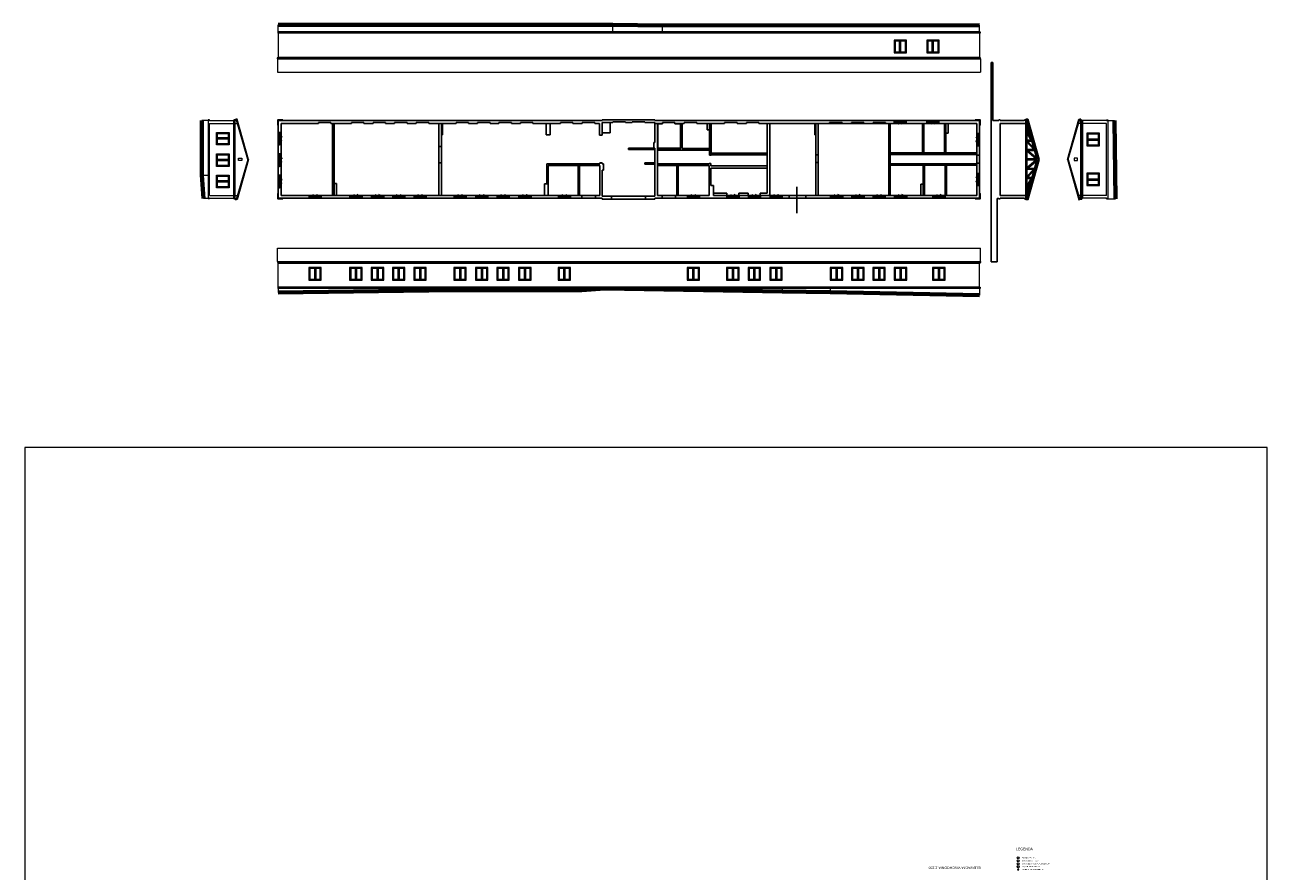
# Model space of a CAD drawing. Header units: centimetres. Extents: x -2458 to 12284, y -19336 to 2224.
# Tile 20 of 20: x -2458 to 12284, y -7825 to 2224. Entities that reach past the tile are written whole.
import ezdxf

# ---------------------------------------------------------------- set-up
doc = ezdxf.new("R2010")
doc.units = ezdxf.units.CM
doc.linetypes.add('DASHED2', pattern=[9.525, 6.35, -3.175])
for name, color, linetype, lineweight in [('100_KONSTRUKCYNE', 10, 'Continuous', 25), ('200_DZIAŁOWE', 50, 'Continuous', 15), ('400_OKNA ISTNIEJĄCE', 130, 'Continuous', 5), ('500_WIDOK', 220, 'Continuous', 5), ('600_POWIERZCHNIE', 11, 'Continuous', 9), ('700_ELEWACJE', 70, 'Continuous', 9), ('901_LAMPY', 51, 'Continuous', 5)]:
    doc.layers.add(name, color=color, linetype=linetype, lineweight=lineweight)
doc.styles.get("Standard").update_dxf_attribs({"font": 'arial.ttf'})

# ---------------------------------------------------------------- blocks, each defined once
blk = doc.blocks.new('OKNO 148')
at = {"layer": '400_OKNA ISTNIEJĄCE', "linetype": 'DASHED2'}
for p, q in [((2588, 819), (2648, 847)), ((2588, 836), (2736, 836)), ((2588, 836), (2588, 802)), ((2588, 802), (2736, 802)), ((2736, 819), (2676, 847)), ((2736, 836), (2736, 802))]:
    blk.add_line(p, q, dxfattribs=at)
at = {"layer": '400_OKNA ISTNIEJĄCE'}
for p, q in [((2736, 821), (2588, 821)), ((2588, 818), (2736, 818)), ((2588, 818), (2588, 815)), ((2591, 821), (2591, 818)), ((2591, 819), (2659, 819)), ((2659, 821), (2659, 818)), ((2662, 821), (2662, 818)), ((2665, 821), (2665, 818)), ((2665, 819), (2733, 819)), ((2733, 821), (2733, 818)), ((2736, 815), (2736, 818))]:
    blk.add_line(p, q, dxfattribs=at)
at = {"layer": '400_OKNA ISTNIEJĄCE', "insert": (2645, 834), "char_height": 10, "width": 232.93, "attachment_point": 1}
blk.add_mtext('OK 1', dxfattribs=at)
blk = doc.blocks.new('okno elewacja')
at = {"layer": '400_OKNA ISTNIEJĄCE'}
for p, q in [((9517, 2426), (9369, 2426)), ((9369, 2426), (9369, 2278)), ((9509, 2418), (9377, 2418)), ((9377, 2418), (9377, 2286)), ((9435, 2414), (9381, 2414)), ((9381, 2414), (9381, 2290)), ((9435, 2290), (9435, 2414)), ((9439, 2286), (9439, 2418)), ((9447, 2286), (9447, 2418)), ((9505, 2414), (9451, 2414)), ((9451, 2290), (9451, 2414)), ((9505, 2290), (9505, 2414)), ((9509, 2286), (9509, 2418)), ((9517, 2278), (9517, 2426)), ((9369, 2278), (9517, 2278)), ((9377, 2286), (9509, 2286)), ((9381, 2290), (9435, 2290)), ((9451, 2290), (9505, 2290))]:
    blk.add_line(p, q, dxfattribs=at)
blk = doc.blocks.new('FB')
at = {"layer": '500_WIDOK'}
blk.add_circle((2912, -9700), 11.6, dxfattribs=at)
at = {"layer": '500_WIDOK', "insert": (2905, -9695), "char_height": 9.69, "width": 150.52, "attachment_point": 1}
blk.add_mtext('FB', dxfattribs=at)
blk = doc.blocks.new('gniazdo')
at = {"layer": '500_WIDOK'}
blk.add_circle((8039, -9400), 11.6, dxfattribs=at)
at = {"layer": '500_WIDOK', "insert": (8035, -9394), "char_height": 9.69, "width": 150.52, "attachment_point": 1}
blk.add_mtext('G', dxfattribs=at)
blk = doc.blocks.new('włącznik')
at = {"layer": '500_WIDOK'}
blk.add_circle((7993, -9401), 12.6, dxfattribs=at)
at = {"layer": '500_WIDOK', "insert": (7986, -9396), "char_height": 10.5, "width": 163.63, "attachment_point": 1}
blk.add_mtext('W', dxfattribs=at)
blk = doc.blocks.new('oświetlenie')
at = {"layer": '901_LAMPY', "linetype": 'DASHED2'}
for p, q in [((8105, -9394), (8096, -9406)), ((8096, -9394), (8105, -9406))]:
    blk.add_line(p, q, dxfattribs=at)
blk.add_circle((8100, -9400), 7.36, dxfattribs=at)

msp = doc.modelspace()

# ---------------------------------------------------------------- linework, layer by layer
at = {"layer": '100_KONSTRUKCYNE'}
for p, q in [((9027.984, 1777.402), (9007.984, 1777.402)), ((9007.984, 1777.402), (9007.984, -589.621)), ((9027.984, 1089.115), (9027.984, 1777.402)), ((548.847, 165.115), (548.847, 1087.115)), ((548.847, 1087.115), (4390.847, 1087.115)), ((582.847, 199.115), (582.847, 1053.115)), ((582.847, 1053.115), (1024.847, 1053.115)), ((1172.847, 1063.115), (1024.847, 1063.115)), ((1024.847, 1063.115), (1024.847, 1053.115)), ((1172.847, 1053.115), (1172.847, 1063.115)), ((1172.847, 1053.115), (1417.847, 1053.115)), ((1192.847, 199.115), (1192.847, 1053.115)), ((1210.847, 199.115), (1210.847, 1053.115)), ((1210.847, 1053.115), (1210.847, 677.115)), ((1565.847, 1063.115), (1417.847, 1063.115)), ((1417.847, 1063.115), (1417.847, 1053.115)), ((1565.847, 1053.115), (1565.847, 1063.115)), ((1565.847, 1053.115), (1673.847, 1053.115)), ((1821.847, 1063.115), (1673.847, 1063.115)), ((1673.847, 1063.115), (1673.847, 1053.115)), ((1821.847, 1053.115), (1821.847, 1063.115)), ((1821.847, 1053.115), (1928.847, 1053.115)), ((2076.847, 1063.115), (1928.847, 1063.115)), ((1928.847, 1063.115), (1928.847, 1053.115)), ((2076.847, 1053.115), (2076.847, 1063.115)), ((2076.847, 1053.115), (2185.847, 1053.115)), ((2333.847, 1063.115), (2185.847, 1063.115)), ((2185.847, 1063.115), (2185.847, 1053.115)), ((2333.847, 1053.115), (2333.847, 1063.115)), ((2333.847, 1053.115), (2658.847, 1053.115)), ((2454.847, 199.115), (2454.847, 1053.115)), ((2484.847, 1053.115), (2484.847, 918.115)), ((2484.847, 199.115), (2484.847, 1053.115)), ((2498.847, 918.115), (2498.847, 1053.115)), ((2806.847, 1063.115), (2658.847, 1063.115)), ((2658.847, 1063.115), (2658.847, 1053.115)), ((2806.847, 1053.115), (2806.847, 1063.115)), ((2806.847, 1053.115), (2914.847, 1053.115)), ((3062.847, 1063.115), (2914.847, 1063.115)), ((2914.847, 1063.115), (2914.847, 1053.115)), ((3062.847, 1053.115), (3062.847, 1063.115)), ((3062.847, 1053.115), (3167.847, 1053.115)), ((3316.847, 1063.115), (3167.847, 1063.115)), ((3167.847, 1063.115), (3167.847, 1053.115)), ((3316.847, 1053.115), (3316.847, 1063.115)), ((3316.847, 1053.115), (3421.847, 1053.115)), ((3569.847, 1063.115), (3421.847, 1063.115)), ((3421.847, 1063.115), (3421.847, 1053.115)), ((3569.847, 1053.115), (3569.847, 1063.115)), ((3569.847, 1053.115), (3897.847, 1053.115)), ((3728.847, 918.115), (3728.847, 1053.115)), ((3774.847, 918.115), (3774.847, 1053.115)), ((4045.847, 1063.115), (3897.847, 1063.115)), ((3897.847, 1063.115), (3897.847, 1053.115)), ((4045.847, 1053.115), (4045.847, 1063.115)), ((4045.847, 1053.115), (4155.847, 1053.115)), ((4303.847, 1063.115), (4155.847, 1063.115)), ((4155.847, 1063.115), (4155.847, 1053.115)), ((4303.847, 1053.115), (4303.847, 1063.115)), ((4303.847, 1053.115), (4360.847, 1053.115)), ((4360.847, 912.115), (4360.847, 1053.115)), ((4390.847, 1087.115), (4390.847, 1097.115)), ((4390.847, 1097.115), (5018.847, 1097.115)), ((4390.847, 1053.115), (4390.847, 1063.115)), ((4390.847, 1063.115), (4520.847, 1063.115)), ((4390.847, 912.115), (4390.847, 1053.115)), ((4488.847, 941.115), (4488.847, 1063.115)), ((4668.847, 1073.115), (4520.847, 1073.115)), ((4520.847, 1073.115), (4520.847, 1063.115)), ((4668.847, 1063.115), (4668.847, 1073.115)), ((4668.847, 1063.115), (4749.847, 1063.115)), ((4899.847, 1073.115), (4749.847, 1073.115)), ((4749.847, 1073.115), (4749.847, 1063.115)), ((4899.847, 1063.115), (4899.847, 1073.115)), ((4899.847, 1063.115), (5018.847, 1063.115)), ((5018.847, 1087.115), (5018.847, 1097.115)), ((5018.847, 1087.115), (8871.847, 1087.115)), ((5018.847, 1063.115), (5018.847, 828.115)), ((5018.847, 828.115), (5018.847, 1063.115)), ((5018.847, 1053.115), (5106.847, 1053.115)), ((5048.847, 199.115), (5048.847, 1053.115)), ((5048.847, 1053.115), (5048.847, 766.115)), ((5053.847, 1048.115), (5053.847, 761.115)), ((5106.847, 1048.115), (5053.847, 1048.115)), ((5253.847, 1063.115), (5106.847, 1063.115)), ((5106.847, 1063.115), (5106.847, 1048.115)), ((5253.984, 1048.115), (5253.847, 1063.115)), ((5253.938, 1053.115), (5366.847, 1053.115)), ((5320.847, 1048.115), (5253.984, 1048.115)), ((5320.847, 761.115), (5320.847, 1048.115)), ((5325.847, 756.115), (5325.847, 1053.115)), ((5341.847, 756.115), (5341.847, 1053.115)), ((5514.847, 1063.115), (5366.847, 1063.115)), ((5366.847, 1063.115), (5366.847, 1053.115)), ((5514.847, 1053.115), (5514.847, 1063.115)), ((5845.847, 1053.115), (5514.847, 1053.115)), ((5637.847, 977.115), (5637.847, 1053.115)), ((5667.847, 756.115), (5667.847, 1053.115)), ((5686.847, 735.115), (5686.847, 1053.115)), ((5993.847, 1063.115), (5845.847, 1063.115)), ((5845.847, 1063.115), (5845.847, 1053.115)), ((5993.847, 1053.115), (5993.847, 1063.115)), ((6103.847, 1053.115), (5993.847, 1053.115)), ((6251.847, 1063.115), (6103.847, 1063.115)), ((6103.847, 1063.115), (6103.847, 1053.115)), ((6251.847, 1053.115), (6251.847, 1063.115)), ((8837.847, 1053.115), (6251.847, 1053.115)), ((6351.847, 226.115), (6351.847, 1053.115)), ((6381.847, 199.115), (6381.847, 1053.115)), ((6914.847, 919.115), (6914.847, 1053.115)), ((6926.847, 1053.115), (6926.847, 199.115)), ((6956.847, 1053.115), (6956.847, 199.115)), ((7239.847, 1063.115), (7091.847, 1063.115)), ((7091.847, 1063.115), (7091.847, 1053.115)), ((7239.847, 1053.115), (7239.847, 1063.115)), ((7497.847, 1063.115), (7349.847, 1063.115)), ((7349.847, 1063.115), (7349.847, 1053.115)), ((7497.847, 1053.115), (7497.847, 1063.115)), ((7754.847, 1063.115), (7606.847, 1063.115)), ((7606.847, 1063.115), (7606.847, 1053.115)), ((7754.847, 1053.115), (7754.847, 1063.115)), ((7792.847, 1053.115), (7792.847, 199.115)), ((7810.847, 1053.115), (7810.847, 199.115)), ((8193.847, 1053.115), (8193.847, 703.115)), ((8209.847, 1053.115), (8209.847, 703.115)), ((8454.847, 1053.115), (8454.847, 703.115)), ((8470.847, 1053.115), (8470.847, 703.115)), ((8498.847, 1053.115), (8498.847, 936.115)), ((8837.847, 199.115), (8837.847, 1053.115)), ((8871.847, 165.115), (8871.847, 1087.115)), ((9097.984, 1089.115), (9027.984, 1089.115)), ((9114.984, 1094.115), (9097.984, 1094.115)), ((9097.984, 1089.115), (9097.984, 1094.115)), ((9114.984, 1094.115), (9114.984, 1087.115)), ((9114.984, 1087.115), (9399.984, 1087.115)), ((9114.984, 1053.115), (9417.984, 1053.115)), ((9114.984, 1053.115), (9114.984, 199.115)), ((9408.984, 1092.115), (9399.984, 1092.115)), ((9399.984, 1092.115), (9399.984, 1087.115)), ((9417.984, 1097.115), (9408.984, 1097.115)), ((9408.984, 1097.115), (9408.984, 1092.115)), ((9417.984, 1102.115), (9417.984, 150.115)), ((9417.984, 1102.115), (9432.984, 1102.115)), ((9417.984, 1092.115), (9417.984, 1097.115)), ((9417.984, 1087.115), (9417.984, 1092.115)), ((9441.638, 1104.588), (9432.984, 1102.115)), ((9432.984, 1102.115), (9432.984, 150.115)), ((9568.984, 626.115), (9432.984, 1102.115)), ((9553.984, 626.115), (9432.984, 1049.615)), ((9553.984, 626.115), (9432.984, 1049.615)), ((9578.344, 626.115), (9441.638, 1104.588)), ((2484.847, 918.115), (2498.847, 918.115)), ((3728.847, 918.115), (3774.847, 918.115)), ((4390.847, 912.115), (4360.847, 912.115)), ((4488.847, 941.115), (4390.847, 941.115)), ((5667.847, 977.115), (5637.847, 977.115)), ((6914.847, 919.115), (6926.847, 919.115)), ((8498.847, 936.115), (8470.847, 936.115)), ((9447.429, 999.058), (9432.984, 973.329)), ((9432.984, 963.115), (9457.698, 963.115)), ((9432.984, 953.115), (9460.555, 953.115)), ((9483.393, 853.115), (9432.984, 942.902)), ((9451.297, 985.52), (9438.718, 963.115)), ((9483.185, 873.913), (9438.718, 953.115)), ((2454.847, 779.115), (2484.847, 779.115)), ((5006.847, 761.115), (4704.847, 761.115)), ((4704.847, 761.115), (4704.847, 745.115)), ((4704.847, 745.115), (5018.847, 745.115)), ((5018.847, 828.115), (5006.847, 828.115)), ((5006.847, 828.115), (5006.847, 761.115)), ((5006.847, 761.115), (5018.847, 761.115)), ((5018.847, 189.115), (5018.847, 761.115)), ((5048.847, 766.115), (5048.847, 771.115)), ((5048.847, 756.115), (5325.847, 756.115)), ((5053.847, 761.115), (5320.847, 761.115)), ((5341.847, 756.115), (5667.847, 756.115)), ((5667.847, 756.115), (5667.847, 735.115)), ((9432.984, 853.115), (9489.127, 853.115)), ((9432.984, 843.115), (9491.984, 843.115)), ((9513.909, 743.115), (9432.984, 835.526)), ((9432.984, 743.115), (9520.555, 743.115)), ((9517.337, 754.38), (9439.63, 843.115)), ((1210.847, 677.115), (1192.847, 677.115)), ((5048.847, 735.115), (5667.847, 735.115)), ((5667.847, 735.115), (5667.847, 676.115)), ((5667.847, 676.115), (5686.847, 676.115)), ((5686.847, 676.115), (5686.847, 735.115)), ((6351.847, 700.115), (5686.847, 700.115)), ((5686.847, 682.115), (6351.847, 682.115)), ((5686.847, 676.115), (5686.847, 681.115)), ((6926.847, 682.115), (6956.847, 682.115)), ((8837.847, 703.115), (7810.847, 703.115)), ((8837.847, 685.115), (7810.847, 685.115)), ((8028.847, 703.115), (8028.847, 685.115)), ((8108.847, 703.115), (8108.847, 685.115)), ((8339.847, 703.115), (8339.847, 685.115)), ((8419.847, 703.115), (8419.847, 685.115)), ((8498.847, 703.115), (8498.847, 685.115)), ((8578.847, 703.115), (8578.847, 685.115)), ((8837.847, 677.115), (8871.847, 677.115)), ((9432.984, 733.115), (9523.413, 733.115)), ((9544.212, 633.115), (9432.984, 726.584)), ((9432.984, 633.115), (9551.984, 633.115)), ((9568.984, 626.115), (9432.984, 150.115)), ((9553.984, 626.115), (9432.984, 202.615)), ((9432.984, 619.115), (9551.984, 619.115)), ((9544.212, 619.115), (9432.984, 525.646)), ((9549.528, 641.71), (9440.756, 733.115)), ((9549.528, 610.521), (9440.756, 519.115)), ((9578.344, 626.115), (9441.638, 147.643)), ((1210.847, 580.115), (1192.847, 580.115)), ((2454.847, 584.115), (2484.847, 584.115)), ((3749.847, 572.115), (3734.847, 572.115)), ((3734.847, 572.115), (3734.847, 334.115)), ((3749.847, 572.115), (4365.847, 572.115)), ((3749.847, 334.115), (3749.847, 555.115)), ((4365.847, 555.115), (3749.847, 555.115)), ((3902.847, 572.115), (3902.847, 555.115)), ((3998.847, 572.115), (3998.847, 555.115)), ((4105.847, 555.115), (4105.847, 199.115)), ((4123.847, 555.115), (4123.847, 199.115)), ((4183.847, 572.115), (4183.847, 555.115)), ((4335.847, 572.115), (4335.847, 555.115)), ((4365.847, 572.115), (4365.847, 584.115)), ((4365.847, 584.115), (4390.847, 584.115)), ((4365.847, 199.115), (4365.847, 555.115)), ((4390.847, 584.115), (4390.847, 572.115)), ((4407.847, 572.115), (4390.847, 572.115)), ((4390.847, 199.115), (4390.847, 499.115)), ((4407.847, 499.115), (4390.847, 499.115)), ((4407.847, 572.115), (4407.847, 499.115)), ((5018.847, 585.115), (4897.847, 585.115)), ((4897.847, 585.115), (4897.847, 569.115)), ((4897.847, 569.115), (5018.847, 569.115)), ((5662.847, 572.115), (5048.847, 572.115)), ((5662.847, 555.115), (5048.847, 555.115)), ((5276.847, 555.115), (5276.847, 199.115)), ((5292.847, 555.115), (5292.847, 199.115)), ((5681.847, 576.115), (5662.847, 576.115)), ((5662.847, 576.115), (5662.847, 572.115)), ((5662.847, 555.115), (5662.847, 199.115)), ((5681.847, 572.115), (5681.847, 576.115)), ((5681.847, 572.115), (5681.847, 548.115)), ((5681.847, 572.115), (5681.847, 548.115)), ((6351.847, 548.115), (5681.847, 548.115)), ((5681.847, 523.115), (5681.847, 316.115)), ((6351.847, 523.115), (5681.847, 523.115)), ((6926.847, 589.115), (6956.847, 589.115)), ((8837.847, 573.115), (7810.847, 573.115)), ((8837.847, 557.115), (7810.847, 557.115)), ((7810.847, 557.115), (8200.847, 557.115)), ((8200.847, 557.115), (8200.847, 199.115)), ((8216.847, 522.115), (8200.847, 522.115)), ((8216.847, 557.115), (8216.847, 199.115)), ((8364.847, 557.115), (8364.847, 573.115)), ((8444.847, 557.115), (8444.847, 573.115)), ((8460.847, 557.115), (8460.847, 199.115)), ((8476.847, 557.115), (8476.847, 199.115)), ((8476.847, 557.115), (8837.847, 557.115)), ((8502.847, 557.115), (8502.847, 573.115)), ((8582.847, 557.115), (8582.847, 573.115)), ((8837.847, 581.115), (8871.847, 581.115)), ((9432.984, 519.115), (9523.413, 519.115)), ((9432.984, 509.115), (9520.555, 509.115)), ((9513.909, 509.115), (9432.984, 416.705)), ((9517.337, 497.851), (9439.63, 409.115)), ((1210.847, 339.115), (1238.847, 339.115)), ((1238.847, 339.115), (1238.847, 199.115)), ((3709.847, 199.115), (3709.847, 334.115)), ((3709.847, 334.115), (3749.847, 334.115)), ((3749.847, 334.115), (3749.847, 199.115)), ((5711.847, 316.115), (5681.847, 316.115)), ((5711.847, 199.115), (5711.847, 316.115)), ((6703.782, 302.203), (6703.782, -11.293)), ((8200.847, 331.115), (8172.847, 331.115)), ((8172.847, 331.115), (8172.847, 199.115)), ((8216.847, 442.115), (8200.847, 442.115)), ((9432.984, 409.115), (9491.984, 409.115)), ((9432.984, 399.115), (9489.127, 399.115)), ((9483.393, 399.115), (9432.984, 309.329)), ((9432.984, 299.115), (9460.555, 299.115)), ((9483.185, 378.318), (9438.718, 299.115)), ((548.847, 165.115), (4390.847, 165.115)), ((582.847, 199.115), (4365.847, 199.115)), ((4152.847, 199.115), (4152.847, 165.115)), ((4312.847, 199.115), (4312.847, 165.115)), ((4390.847, 199.115), (4390.847, 189.115)), ((5018.847, 189.115), (4390.847, 189.115)), ((4390.847, 165.115), (4390.847, 155.115)), ((5018.847, 155.115), (4390.847, 155.115)), ((4504.847, 189.115), (4504.847, 155.115)), ((4904.847, 189.115), (4904.847, 155.115)), ((5018.847, 165.115), (5018.847, 155.115)), ((5018.847, 165.115), (8871.847, 165.115)), ((5048.847, 199.115), (5662.847, 199.115)), ((5105.847, 199.115), (5105.847, 165.115)), ((5263.847, 199.115), (5263.847, 165.115)), ((5872.847, 226.115), (5711.847, 226.115)), ((5711.847, 199.115), (8837.847, 199.115)), ((5872.847, 199.115), (5872.847, 226.115)), ((6016.847, 226.115), (6012.847, 226.115)), ((6012.847, 226.115), (6012.847, 199.115)), ((6020.847, 226.115), (6016.847, 226.115)), ((6016.847, 199.115), (6020.847, 199.115)), ((6126.847, 226.115), (6020.847, 226.115)), ((6126.847, 226.115), (6126.847, 199.115)), ((6351.847, 226.115), (6266.847, 226.115)), ((6266.847, 226.115), (6266.847, 199.115)), ((6609.847, 199.115), (6609.847, 165.115)), ((6807.847, 199.115), (6807.847, 165.115)), ((9097.984, 163.115), (9077.984, 163.115)), ((9077.984, 163.115), (9077.984, -589.621)), ((9097.984, 158.115), (9097.984, 163.115)), ((9114.984, 158.115), (9097.984, 158.115)), ((9114.984, 199.115), (9417.984, 199.115)), ((9114.984, 165.115), (9399.984, 165.115)), ((9114.984, 165.115), (9399.984, 165.115)), ((9114.984, 165.115), (9114.984, 158.115)), ((9399.984, 160.115), (9399.984, 165.115)), ((9408.984, 160.115), (9399.984, 160.115)), ((9408.984, 155.115), (9408.984, 160.115)), ((9417.984, 155.115), (9408.984, 155.115)), ((9417.984, 150.115), (9432.984, 150.115)), ((9432.984, 289.115), (9457.698, 289.115)), ((9447.429, 253.173), (9432.984, 278.902)), ((9441.638, 147.643), (9432.984, 150.115)), ((9451.297, 266.71), (9438.718, 289.115)), ((9077.984, -589.621), (9007.984, -589.621))]:
    msp.add_line(p, q, dxfattribs=at)
for points in [[(548.847, 1034.115), (541.847, 1034.115), (541.847, 1094.115), (601.847, 1094.115), (601.847, 1087.115)], [(8871.847, 1034.115), (8878.847, 1034.115), (8878.847, 1094.115), (8818.847, 1094.115), (8818.847, 1087.115)], [(548.847, 218.115), (541.847, 218.115), (541.847, 158.115), (601.847, 158.115), (601.847, 165.115)], [(8871.847, 218.115), (8878.847, 218.115), (8878.847, 158.115), (8818.847, 158.115), (8818.847, 165.115)]]:
    msp.add_lwpolyline(points, dxfattribs=at)
at = {"layer": '400_OKNA ISTNIEJĄCE', "color": 3}
for p, q in [((4520.847, 2124.784), (4520.847, 2213.784)), ((5106.847, 2124.784), (5106.847, 2216.784))]:
    msp.add_line(p, q, dxfattribs=at)
at = {"layer": '500_WIDOK'}
msp.add_lwpolyline([(12283.507, -2795.686), (-2458.314, -2795.686), (-2458.314, -19336.085), (12283.507, -19336.085), (12283.507, -2795.686)], dxfattribs=at)
msp.add_circle((9329.558, -7700.978), 11.632, dxfattribs=at)
at = {"layer": '700_ELEWACJE'}
for p, q in [((548.847, 2141.784), (548.847, 2223.784)), ((8871.847, 2141.784), (8871.847, 2218.784)), ((548.847, 2141.784), (541.847, 2141.784)), ((541.847, 2141.784), (541.847, 2124.784)), ((541.847, 2124.784), (548.847, 2124.784)), ((8871.847, 2141.784), (548.847, 2141.784)), ((548.847, 2141.784), (548.847, 1839.784)), ((8871.847, 2124.784), (548.847, 2124.784)), ((8871.847, 2141.784), (8871.847, 1839.784)), ((8871.847, 2141.784), (8878.847, 2141.784)), ((8878.847, 2124.784), (8871.847, 2124.784)), ((8878.847, 2141.784), (8878.847, 2124.784)), ((538.847, 1821.784), (538.847, 1830.784)), ((538.847, 1830.784), (543.847, 1830.784)), ((538.847, 1821.784), (8881.847, 1821.784)), ((538.847, 1821.784), (538.847, 1661.784)), ((543.847, 1830.784), (543.847, 1839.784)), ((543.847, 1839.784), (548.847, 1839.784)), ((543.847, 1830.784), (8876.847, 1830.784)), ((548.847, 1839.784), (8871.847, 1839.784)), ((8876.847, 1839.784), (8871.847, 1839.784)), ((8876.847, 1830.784), (8876.847, 1839.784)), ((8881.847, 1830.784), (8876.847, 1830.784)), ((8881.847, 1821.784), (8881.847, 1830.784)), ((8881.847, 1821.784), (8881.847, 1661.784)), ((538.847, 1661.784), (8881.847, 1661.784)), ((-266.858, 1087.115), (-358.858, 1087.115)), ((-266.858, 1094.115), (-283.858, 1094.115)), ((-283.858, 1094.115), (-283.858, 158.115)), ((-266.858, 1087.115), (-266.858, 1094.115)), ((-266.858, 1087.115), (18.142, 1087.115)), ((-266.858, 1087.115), (18.142, 1087.115)), ((-266.858, 199.115), (-266.858, 1053.115)), ((-266.858, 1053.115), (18.142, 1053.115)), ((18.142, 1092.115), (18.142, 160.115)), ((27.142, 1092.115), (18.142, 1092.115)), ((27.142, 155.115), (27.142, 1097.115)), ((36.142, 1097.115), (27.142, 1097.115)), ((36.142, 150.115), (36.142, 1102.115)), ((36.142, 1102.115), (51.142, 1102.115)), ((36.142, 1053.16), (65.129, 1053.16)), ((59.795, 1104.588), (51.142, 1102.115)), ((187.142, 626.115), (51.142, 1102.115)), ((196.502, 626.115), (59.795, 1104.588)), ((9913.591, 626.115), (10050.297, 1104.588)), ((9922.951, 626.115), (10058.951, 1102.115)), ((10073.951, 1053.16), (10044.964, 1053.16)), ((10050.297, 1104.588), (10058.951, 1102.115)), ((10073.951, 1102.115), (10058.951, 1102.115)), ((10073.951, 150.115), (10073.951, 1102.115)), ((10073.951, 1097.115), (10082.951, 1097.115)), ((10082.951, 155.115), (10082.951, 1097.115)), ((10082.951, 1092.115), (10091.951, 1092.115)), ((10091.951, 1092.115), (10091.951, 160.115)), ((10376.951, 1087.115), (10091.951, 1087.115)), ((10376.951, 1087.115), (10091.951, 1087.115)), ((10376.951, 1053.115), (10091.951, 1053.115)), ((10376.951, 1087.115), (10376.951, 1094.115)), ((10376.951, 1094.115), (10393.951, 1094.115)), ((10376.951, 1087.115), (10470.951, 1087.115)), ((10376.951, 199.115), (10376.951, 1053.115)), ((10393.951, 1094.115), (10393.951, 158.115)), ((187.142, 626.115), (51.142, 150.115)), ((196.502, 626.115), (59.795, 147.643)), ((76.502, 611.115), (76.502, 641.115)), ((76.502, 641.115), (116.502, 641.115)), ((116.502, 611.115), (76.502, 611.115)), ((116.502, 641.115), (116.502, 626.115)), ((116.502, 626.115), (116.502, 611.115)), ((9913.591, 626.115), (10050.297, 147.643)), ((9922.951, 626.115), (10058.951, 150.115)), ((10033.591, 641.115), (9993.591, 641.115)), ((9993.591, 641.115), (9993.591, 626.115)), ((9993.591, 626.115), (9993.591, 611.115)), ((9993.591, 611.115), (10033.591, 611.115)), ((10033.591, 611.115), (10033.591, 641.115)), ((-358.858, 437.115), (-266.858, 437.115)), ((-266.858, 161.615), (-338.858, 161.615)), ((-266.858, 165.115), (-283.858, 165.115)), ((-266.858, 158.115), (-283.858, 158.115)), ((-266.858, 199.115), (18.142, 199.115)), ((-266.858, 165.115), (18.142, 165.115)), ((-266.858, 158.115), (-266.858, 165.115)), ((27.142, 160.115), (18.142, 160.115)), ((36.142, 155.115), (27.142, 155.115)), ((36.142, 199.07), (65.129, 199.07)), ((36.142, 165.115), (36.142, 160.115)), ((36.142, 160.115), (36.142, 155.115)), ((36.142, 150.115), (51.142, 150.115)), ((59.795, 147.643), (51.142, 150.115)), ((10073.951, 199.07), (10044.964, 199.07)), ((10050.297, 147.643), (10058.951, 150.115)), ((10073.951, 150.115), (10058.951, 150.115)), ((10073.951, 165.115), (10073.951, 160.115)), ((10073.951, 160.115), (10073.951, 155.115)), ((10073.951, 155.115), (10082.951, 155.115)), ((10082.951, 160.115), (10091.951, 160.115)), ((10376.951, 199.115), (10091.951, 199.115)), ((10376.951, 165.115), (10091.951, 165.115)), ((10376.951, 158.115), (10376.951, 165.115)), ((10376.951, 165.115), (10393.951, 165.115)), ((10376.951, 158.115), (10393.951, 158.115)), ((10376.951, 158.115), (10483.951, 158.115)), ((538.847, -427.554), (8881.847, -427.554)), ((538.847, -587.554), (538.847, -427.554)), ((8881.847, -587.554), (8881.847, -427.554)), ((538.847, -587.554), (8881.847, -587.554)), ((538.847, -587.554), (538.847, -596.554)), ((8881.847, -587.554), (8881.847, -596.554)), ((538.847, -596.554), (543.847, -596.554)), ((543.847, -596.554), (8876.847, -596.554)), ((543.847, -596.554), (543.847, -605.554)), ((543.847, -605.554), (548.847, -605.554)), ((548.847, -907.554), (548.847, -605.554)), ((548.847, -605.554), (8871.847, -605.554)), ((8871.847, -907.554), (8871.847, -605.554)), ((8876.847, -605.554), (8871.847, -605.554)), ((8876.847, -596.554), (8876.847, -605.554)), ((8881.847, -596.554), (8876.847, -596.554)), ((548.847, -890.554), (541.847, -890.554)), ((541.847, -890.554), (541.847, -907.554)), ((541.847, -907.554), (548.847, -907.554)), ((8871.847, -890.554), (548.847, -890.554)), ((548.847, -890.554), (548.847, -952.554)), ((8871.847, -907.554), (548.847, -907.554)), ((2631.847, -890.554), (2631.847, -928.554)), ((4152.847, -890.554), (4152.847, -927.554)), ((4424.405, -890.554), (4424.405, -907.554)), ((6529.847, -890.554), (6529.847, -942.554)), ((7098.847, -890.554), (7098.847, -949.554)), ((8871.847, -890.554), (8871.847, -984.554)), ((8871.847, -890.554), (8878.847, -890.554)), ((8878.847, -907.554), (8871.847, -907.554)), ((8878.847, -890.554), (8878.847, -907.554))]:
    msp.add_line(p, q, dxfattribs=at)
at = {"layer": '700_ELEWACJE', "lineweight": 70}
for p, q in [((548.847, 2223.784), (4520.847, 2223.784)), ((4520.847, 2223.784), (5106.847, 2216.784)), ((5106.847, 2216.784), (8871.847, 2218.784)), ((-358.754, 435.671), (-358.858, 1087.115)), ((10483.951, 158.115), (10470.951, 1087.115)), ((-338.858, 161.615), (-358.858, 437.115)), ((2631.847, -928.554), (548.847, -952.554)), ((4152.847, -927.554), (2631.847, -928.554)), ((4424.405, -907.554), (4152.847, -927.554)), ((6529.847, -942.554), (4424.405, -907.554)), ((7098.847, -949.554), (6529.847, -942.554)), ((8871.847, -984.554), (7098.847, -949.554))]:
    msp.add_line(p, q, dxfattribs=at)

# ---------------------------------------------------------------- block references
at = {"layer": '200_DZIAŁOWE'}
for name, p in [('FB', (6417.403, 2034.425)), ('włącznik', (1336.637, 1629.228)), ('gniazdo', (1290.101, 1663.496))]:
    msp.add_blockref(name, p, dxfattribs=at)
at = {"layer": '400_OKNA ISTNIEJĄCE'}
for name, p in [('okno elewacja', (-1513.409, -385.13)), ('okno elewacja', (-1125.409, -385.13)), ('OKNO 148', (-1676.91, -637.32)), ('OKNO 148', (-1191.91, -637.32)), ('OKNO 148', (-934.91, -637.32)), ('OKNO 148', (-684.91, -637.32)), ('OKNO 148', (-430.91, -637.32)), ('OKNO 148', (44.09, -637.32)), ('OKNO 148', (301.09, -637.32)), ('OKNO 148', (554.09, -637.32)), ('OKNO 148', (812.09, -637.32)), ('OKNO 148', (1281.09, -637.32)), ('OKNO 148', (2812.09, -637.32)), ('OKNO 148', (3281.09, -637.32)), ('OKNO 148', (3535.09, -637.32)), ('OKNO 148', (3794.09, -637.32)), ('OKNO 148', (4511.09, -637.32)), ('OKNO 148', (4764.09, -637.32)), ('OKNO 148', (5016.09, -637.32)), ('OKNO 148', (5271.09, -637.32)), ('OKNO 148', (5725.09, -637.32))]:
    msp.add_blockref(name, p, dxfattribs=at)
for name, p, rotation in [('OKNO 148', (10591.604, 1889.55), 180), ('OKNO 148', (10979.604, 1889.55), 180), ('OKNO 148', (-253.588, 3533.872), 270), ('OKNO 148', (9674.282, -1799.642), 90), ('okno elewacja', (7867.036, 10305.371), 270), ('OKNO 148', (-253.588, 3278.872), 270), ('OKNO 148', (9674.282, -2273.642), 90), ('okno elewacja', (7867.036, 9831.371), 270), ('OKNO 148', (-253.588, 3024.872), 270), ('okno elewacja', (10428.103, 1619.361), 180), ('okno elewacja', (10913.103, 1619.361), 180), ('okno elewacja', (11170.103, 1619.361), 180), ('okno elewacja', (11420.103, 1619.361), 180), ('okno elewacja', (11674.103, 1619.361), 180), ('okno elewacja', (12149.103, 1619.361), 180), ('okno elewacja', (12406.103, 1619.361), 180), ('okno elewacja', (12659.103, 1619.361), 180), ('okno elewacja', (12917.103, 1619.361), 180), ('okno elewacja', (13386.103, 1619.361), 180), ('okno elewacja', (14917.103, 1619.361), 180), ('okno elewacja', (15386.103, 1619.361), 180), ('okno elewacja', (15640.103, 1619.361), 180), ('okno elewacja', (15899.103, 1619.361), 180), ('okno elewacja', (16616.103, 1619.361), 180), ('okno elewacja', (16869.103, 1619.361), 180), ('okno elewacja', (17121.103, 1619.361), 180), ('okno elewacja', (17376.103, 1619.361), 180), ('okno elewacja', (17830.103, 1619.361), 180)]:
    msp.add_blockref(name, p, dxfattribs=dict(at, rotation=rotation))
at = {"layer": '400_OKNA ISTNIEJĄCE', "xscale": -1}
for p, rotation in [((2243.056, 10315.371), 89.99999999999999), ((2243.056, 10060.371), 89.99999999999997), ((2243.056, 9806.371), 89.99999999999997)]:
    msp.add_blockref('okno elewacja', p, dxfattribs=dict(at, rotation=rotation))
at = {"layer": '901_LAMPY', "xscale": -1}
msp.add_blockref('oświetlenie', (17430.058, 1592.736), dxfattribs=at)

# ---------------------------------------------------------------- texts
at = {"layer": '600_POWIERZCHNIE', "attachment_point": 1}
for s, insert, char_height, width in [('\\A1;LEGENDA', (9302.303, -7546.759), 30, 720.20619), ('\\A1;FLOORBOX 230 V, 16 A', (9377.431, -7662.02), 10, 308.88117), ('\\A1;GNIAZDO SIŁOWE 400V, 16 A', (9377.431, -7697.413), 10, 433.24554), ('\\A1;GNIAZDO ELEKTRYCZNE PODWÓJNE 230V, 16 A', (9377.431, -7732.806), 10, 433.24554), ('\\A1;WŁĄCZNIK ŚWIATŁA 230 V, 10 A', (9379.339, -7765.318), 10, 308.88117), ('\\A1;OŚWIETLENIE PUNKTOWE 230 V, 4 A', (9380.431, -7800.148), 10, 308.88117)]:
    msp.add_mtext(s, dxfattribs=dict(at, insert=insert, char_height=char_height, width=width))
at = {"layer": '600_POWIERZCHNIE', "insert": (8881.576, -7800.564), "char_height": 30, "width": 720.20619, "attachment_point": 1, "rotation": 180}
msp.add_mtext('\\A1;ELEWACJA WSCHODNIA 1:150', dxfattribs=at)

doc.saveas('drawing.dxf')
